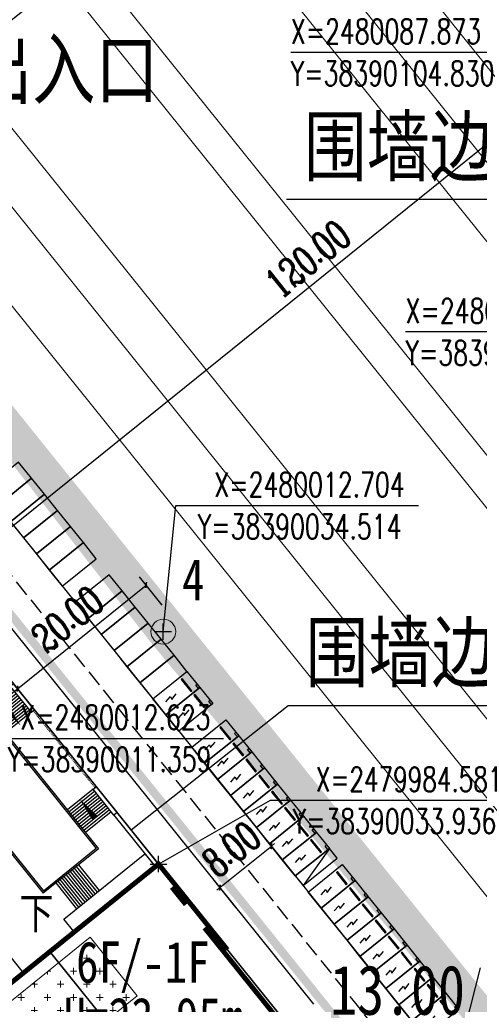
# Model space of a CAD drawing. Extents: x 38389316 to 38391210, y 2479116 to 2480544.
# Tile 28 of 68: x 38390017 to 38390073, y 2479968 to 2480087. Entities that reach past the tile are written whole.
import ezdxf
from ezdxf.enums import TextEntityAlignment as Align

# ---------------------------------------------------------------- set-up
doc = ezdxf.new("R2010")
doc.units = 0
doc.header["$LTSCALE"] = 2
for name, pattern in [('0', [0]), ('CENTER2', [1.125, 0.75, -0.125, 0.125, -0.125]), ('DASH', [0.35, 0.25, -0.1]), ('X2', [10, 8, -2])]:
    doc.linetypes.add(name, pattern=pattern)
doc.layers.get('0').update_dxf_attribs({"linetype": 'CONTINUOUS', "lineweight": 9})
doc.layers.get('Defpoints').update_dxf_attribs({"linetype": 'CONTINUOUS', "lineweight": 9})
for name, color, linetype in [('DIM_COOR', 3, 'CONTINUOUS'), ('DIM_ELEV', 3, 'CONTINUOUS'), ('DIM_SYMB', 3, 'CONTINUOUS'), ('DL_道路红线', 7, 'CONTINUOUS'), ('hongxian', 1, 'CONTINUOUS'), ('PUB_TEXT', 7, 'CONTINUOUS'), ('u-road', 4, 'CONTINUOUS'), ('U_室外车位', 3, 'CONTINUOUS'), ('围墙', 7, 'CENTER2'), ('建筑', 31, 'CONTINUOUS'), ('建筑占地', 3, 'CONTINUOUS'), ('建筑轮廓', 2, 'CONTINUOUS'), ('文字', 7, 'CONTINUOUS'), ('校内道路中线', 1, 'CONTINUOUS'), ('道路', 33, 'CONTINUOUS')]:
    doc.layers.add(name, color=color, linetype=linetype)
for name, color, linetype, lineweight in [('图框文字', 7, 'CONTINUOUS', 9), ('尺寸标注', 7, 'CONTINUOUS', 9), ('屋顶绿化线', 126, 'CONTINUOUS', 9), ('建筑控制线', 6, '0', 9), ('规划坐标', 7, 'CONTINUOUS', 9), ('路边线', 5, 'CONTINUOUS', 9)]:
    doc.layers.add(name, color=color, linetype=linetype, lineweight=lineweight)
doc.styles.add('-宋体', font='txt', dxfattribs={"width": 0.8})
doc.styles.add('_TCH_DIM', font='SIMPLEX', dxfattribs={"bigfont": 'GBCBIG'})
doc.styles.add('_TCH_LABEL_T3', font='COMPLEX', dxfattribs={"width": 0.705882, "bigfont": 'GBCBIG'})
doc.styles.add('DIMHT', font='simhei.ttf', dxfattribs={"width": 0.8})
doc.styles.add('中等线体', font='txt', dxfattribs={"width": 0.8})
doc.styles.add('宋体', font='txt', dxfattribs={"width": 0.8, "height": 8})
doc.dimstyles.new('_TCH_ARCH_M_M&&1', dxfattribs={"dimtxt": 1.275, "dimasz": 0.5, "dimexe": 1.25, "dimexo": 1.5, "dimgap": 0.6125, "dimtad": 1, "dimzin": 1, "dimdsep": 46, "dimtxsty": '_TCH_LABEL_T3', "dimblk": 'ARCHTICK', "dimcen": 0.09, "dimclrt": 7, "dimazin": 2, "dimtfac": 1, "dimtix": 1, "dimtmove": 2, "dimatfit": 3, "dimfxl": 1, "dimtolj": 1, "dimtzin": 0, "dimarcsym": 0})

# ---------------------------------------------------------------- blocks, each defined once
blk = doc.blocks.new('_ArchTick')
at = {"color": 0, "linetype": 'ByBlock', "const_width": 0.4}
blk.add_lwpolyline([(-0.5, -0.5), (0.5, 0.5)], dxfattribs=at)
blk = doc.blocks.new('*D78')
at = {"layer": 'Defpoints', "color": 0}
for p in [(38390054.94, 2480117.95), (38390057.26, 2480115.07), (38389994.95, 2480064.9)]:
    blk.add_point(p, dxfattribs=at)
at = {"layer": '尺寸标注', "color": 0, "lineweight": -2}
for p, q in [((38389992.62, 2480067.79), (38390054.94, 2480117.95)), ((38390056.32, 2480116.23), (38390054.15, 2480118.93)), ((38389994.01, 2480066.07), (38389991.84, 2480068.76))]:
    blk.add_line(p, q, dxfattribs=at)
at = {"layer": '尺寸标注', "color": 0, "lineweight": -2, "xscale": 0.5, "yscale": 0.5, "zscale": 0.5}
for p, rotation in [((38390054.94, 2480117.95), 38.83647369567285), ((38389992.62, 2480067.79), 218.8364736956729)]:
    blk.add_blockref('_ArchTick', p, dxfattribs=dict(at, rotation=rotation))
at = {"layer": '尺寸标注', "color": 7, "insert": (38390022.74, 2480095.72), "char_height": 3.5, "attachment_point": 5, "rotation": 38.8365, "style": '_TCH_LABEL_T3'}
blk.add_mtext('\\A1;80.00', dxfattribs=at)
blk = doc.blocks.new('*D80')
at = {"layer": 'Defpoints', "color": 0}
for p in [(38390100.47, 2480093.29), (38390103.39, 2480089.66), (38390009.92, 2480014.41)]:
    blk.add_point(p, dxfattribs=at)
at = {"layer": '尺寸标注', "color": 0, "lineweight": -2}
for p, q in [((38390102.45, 2480090.83), (38390099.69, 2480094.26)), ((38390007, 2480018.04), (38390100.47, 2480093.29)), ((38390008.97, 2480015.58), (38390006.21, 2480019.01))]:
    blk.add_line(p, q, dxfattribs=at)
at = {"layer": '尺寸标注', "color": 0, "lineweight": -2, "xscale": 0.5, "yscale": 0.5, "zscale": 0.5}
for p, rotation in [((38390100.47, 2480093.29), 38.83647369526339), ((38390007, 2480018.04), 218.8364736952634)]:
    blk.add_blockref('_ArchTick', p, dxfattribs=dict(at, rotation=rotation))
at = {"layer": '尺寸标注', "color": 7, "insert": (38390052.01, 2480057.8), "char_height": 3.5, "attachment_point": 5, "rotation": 38.8365, "style": '_TCH_LABEL_T3'}
blk.add_mtext('\\A1;120.00', dxfattribs=at)
blk = doc.blocks.new('*D133')
at = {"layer": 'Defpoints', "color": 0}
for p in [(38390014.53, 2480008.69), (38390016.85, 2480005.8), (38389955.64, 2479961.28)]:
    blk.add_point(p, dxfattribs=at)
at = {"layer": '尺寸标注', "color": 0, "lineweight": -2}
for p, q in [((38390015.47, 2480007.52), (38390017.64, 2480004.83)), ((38389957.96, 2479958.39), (38390016.85, 2480005.8)), ((38389956.58, 2479960.11), (38389958.75, 2479957.42))]:
    blk.add_line(p, q, dxfattribs=at)
at = {"layer": '尺寸标注', "color": 0, "lineweight": -2, "xscale": 0.5, "yscale": 0.5, "zscale": 0.5}
for p, rotation in [((38390016.85, 2480005.8), 38.83647354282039), ((38389957.96, 2479958.39), 218.8364735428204)]:
    blk.add_blockref('_ArchTick', p, dxfattribs=dict(at, rotation=rotation))
at = {"layer": '尺寸标注', "color": 7, "insert": (38389985.68, 2479984.24), "char_height": 3.5, "attachment_point": 5, "rotation": 38.8365, "style": '_TCH_LABEL_T3'}
blk.add_mtext('\\A1;75.60', dxfattribs=at)
blk = doc.blocks.new('A$C7AE81329')
at = {"layer": '建筑轮廓', "const_width": 0.6, "flags": 128}
for points in [[(42, 51), (75.6, 51), (75.6, 47.5), (75.1, 47.5), (75.1, 45.4), (75.6, 45.4), (75.6, 41.2), (75.1, 41.2), (75.1, 26.6)], [(42, 51), (75.6, 51), (75.6, 38), (75.1, 38), (75.1, 26.6)]]:
    blk.add_lwpolyline(points, dxfattribs=at)
blk = doc.blocks.new('*D207')
at = {"layer": 'Defpoints', "color": 0}
for p in [(38390047.6, 2479986.74), (38390050.49, 2479983.15), (38390044.26, 2479978.13)]:
    blk.add_point(p, dxfattribs=at)
at = {"layer": '尺寸标注', "color": 0, "lineweight": -2}
for p, q in [((38390049.55, 2479984.31), (38390046.81, 2479987.72)), ((38390047.6, 2479986.74), (38390047.99, 2479987.06)), ((38390041.36, 2479981.73), (38390047.6, 2479986.74)), ((38390043.32, 2479979.3), (38390040.58, 2479982.7)), ((38390041.36, 2479981.73), (38390040.98, 2479981.41))]:
    blk.add_line(p, q, dxfattribs=at)
at = {"layer": '尺寸标注', "color": 0, "lineweight": -2, "xscale": 0.5, "yscale": 0.5, "zscale": 0.5}
for p, rotation in [((38390047.6, 2479986.74), 218.8364953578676), ((38390041.36, 2479981.73), 38.83649535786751)]:
    blk.add_blockref('_ArchTick', p, dxfattribs=dict(at, rotation=rotation))
at = {"layer": '尺寸标注', "color": 7, "insert": (38390042.76, 2479986.38), "char_height": 3.5, "attachment_point": 5, "rotation": 38.8365, "style": '_TCH_LABEL_T3'}
blk.add_mtext('\\A1;8.00', dxfattribs=at)
blk = doc.blocks.new('*D217')
at = {"layer": 'Defpoints', "color": 0}
for p in [(38390032.43, 2480018.34), (38390035.32, 2480014.74), (38390019.75, 2480002.2)]:
    blk.add_point(p, dxfattribs=at)
at = {"layer": '尺寸标注', "color": 0, "lineweight": -2}
for p, q in [((38390034.38, 2480015.91), (38390031.64, 2480019.32)), ((38390016.85, 2480005.8), (38390032.43, 2480018.34)), ((38390018.81, 2480003.37), (38390016.07, 2480006.77))]:
    blk.add_line(p, q, dxfattribs=at)
at = {"layer": '尺寸标注', "color": 0, "lineweight": -2, "xscale": 0.5, "yscale": 0.5, "zscale": 0.5}
for p, rotation in [((38390032.43, 2480018.34), 38.83649536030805), ((38390016.85, 2480005.8), 218.836495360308)]:
    blk.add_blockref('_ArchTick', p, dxfattribs=dict(at, rotation=rotation))
at = {"layer": '尺寸标注', "color": 7, "insert": (38390022.92, 2480014.21), "char_height": 3.5, "attachment_point": 5, "rotation": 38.8365, "style": '_TCH_LABEL_T3'}
blk.add_mtext('\\A1;20.00', dxfattribs=at)
blk = doc.blocks.new('A$C53DE62AB')
at = {"layer": '道路'}
for p, q in [((7580, 33000), (7580, 29000)), ((7900, 33000), (7900, 29000)), ((8220, 33000), (8220, 29000)), ((8540, 33000), (8540, 29000)), ((8860, 33000), (8860, 29000)), ((9180, 33000), (9180, 29000)), ((9500, 33000), (9500, 29000)), ((9820, 33000), (9820, 29000)), ((10140, 33000), (10140, 29000)), ((10460, 33000), (10460, 29000)), ((10780, 33000), (10780, 29000)), ((11100, 33000), (11100, 29000)), ((500, 26500), (4500, 26500)), ((500, 26180), (4500, 26180)), ((500, 25860), (4500, 25860)), ((500, 25540), (4500, 25540)), ((500, 25220), (4500, 25220)), ((500, 24900), (4500, 24900)), ((500, 24580), (4500, 24580)), ((500, 24260), (4500, 24260)), ((500, 23940), (4500, 23940)), ((500, 23620), (4500, 23620)), ((500, 23300), (4500, 23300)), ((500, 22980), (4500, 22980)), ((500, 11020), (4500, 11020)), ((500, 10700), (4500, 10700)), ((500, 10380), (4500, 10380)), ((500, 10060), (4500, 10060)), ((500, 9740), (4500, 9740)), ((500, 9420), (4500, 9420)), ((500, 9100), (4500, 9100)), ((500, 8780), (4500, 8780)), ((500, 8460), (4500, 8460)), ((500, 8140), (4500, 8140)), ((500, 7820), (4500, 7820)), ((500, 7500), (4500, 7500)), ((7580, 1000), (7580, 5000)), ((7900, 1000), (7900, 5000)), ((8220, 1000), (8220, 5000)), ((8540, 1000), (8540, 5000)), ((8860, 1000), (8860, 5000)), ((9180, 1000), (9180, 5000)), ((9500, 1000), (9500, 5000)), ((9820, 1000), (9820, 5000)), ((10140, 1000), (10140, 5000)), ((10460, 1000), (10460, 5000)), ((10780, 1000), (10780, 5000)), ((11100, 1000), (11100, 5000))]:
    blk.add_line(p, q, dxfattribs=at)
for points in [[(500, 27000), (500, 35000), (-1, 34999), (0, 27000)], [(0, 27000), (500, 27000), (500, 22980), (0, 22980)], [(0, 7000), (500, 7000), (500, 11020), (0, 11020)], [(500, 7000), (500, -1000), (-1, -999), (0, 7000)]]:
    blk.add_lwpolyline(points, close=True, dxfattribs=at)
for points in [[(13099, 33000), (13099, 35000), (500, 35000), (500, 33000), (13099, 33000)], [(13099, 29000), (4500, 29000), (4500, 5000), (13099, 5000)], [(12900, 28800), (4700, 28800), (4700, 5200), (12899, 5200)], [(12900, 29000), (12899, 5000)], [(13100, 29000), (13099, 5000)], [(13099, -1000), (13099, 1000), (500, 1000), (500, -1000), (13099, -1000)]]:
    blk.add_lwpolyline(points, dxfattribs=at)
at = {"layer": '道路', "linetype": 'DASH', "ltscale": 1.5}
for points in [[(0, 22980), (0, 11020)], [(200, 22980), (200, 11020)]]:
    blk.add_lwpolyline(points, dxfattribs=at)
blk = doc.blocks.new('uiiatguaukjb')
at = {"layer": '路边线', "color": 33, "flags": 128}
for points in [[(38390043.54, 2480118.56), (38390288.6, 2479814.16)], [(38389994.47, 2480079.05), (38390240.12, 2479773.92)]]:
    blk.add_lwpolyline(points, dxfattribs=at)
at = {"layer": '路边线', "color": 0, "flags": 128}
for points in [[(38390020.55, 2480100.07), (38390265.91, 2479795.3)], [(38390049.05, 2480100.1), (38390124.3, 2480006.63)], [(38390017.43, 2480097.56), (38390262.82, 2479792.76)], [(38390044.38, 2480096.33), (38390119.63, 2480002.86)], [(38390016.17, 2480073.62), (38390091.42, 2479980.15)], [(38390011.49, 2480069.86), (38390086.75, 2479976.39)]]:
    blk.add_lwpolyline(points, dxfattribs=at)
blk = doc.blocks.new('A$C378C381B')
at = {"layer": 'U_室外车位', "color": 143}
for p, q in [((2.5, 5.3, 0), (0, 5.3, 0)), ((0, 5.3, 0), (0, 0, 0)), ((2.5, 0, 0), (2.5, 5.3, 0)), ((1.26, 4.28, 0), (1.11, 3.45, 0)), ((1.11, 3.45, 0), (1.48, 3.56, 0)), ((1.48, 3.56, 0), (1.3, 2.71, 0)), ((0, 0, 0), (2.5, 0, 0)), ((0.3, 1, 0), (0.3, 1.16, 0)), ((0.3, 1.16, 0), (2.2, 1.16, 0)), ((2.2, 1, 0), (0.3, 1, 0)), ((2.5, 0.21, 0), (1.96, 0.21, 0)), ((1.96, 0.21, 0), (1.96, 0, 0)), ((1.96, 0, 0), (2.5, 0, 0)), ((2.2, 1.16, 0), (2.2, 1, 0)), ((2.5, 0, 0), (2.5, 0.21, 0))]:
    blk.add_line(p, q, dxfattribs=at)
blk = doc.blocks.new('A$C76C23CDA')
at = {"layer": '屋顶绿化线'}
h = blk.add_hatch(dxfattribs=at)
h.set_pattern_fill('CROSS', color=256, style=0)
h.set_pattern_definition([(218.837284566, (31458374325.5, 22143120606.5), (-2232.08987889, 241.01301325), [793.75, -2381.25]), (128.837284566, (31458374265.2, 22143120048.5), (241.01301325, 2232.08987889), [793.75, -2381.25])])
h.paths.add_polyline_path([(10300, 38500), (30200, 38500), (30200, 47600), (10300, 47600)])
h.paths.add_polyline_path([(42000, 47600), (71900, 47600), (71900, 38500), (42000, 38500)])
edge = h.paths.add_edge_path()
edge.add_line((30200, 0), (0, 0))
edge.add_line((0, 0), (0, 9600))
edge.add_line((0, 9600), (30200, 9600))
edge.add_line((30200, 9600), (30200, 0))
h.paths.add_polyline_path([(71900, 0), (42000, 0), (42000, 9600), (55800, 9600), (55800, 11200), (71900, 11200)])
blk.add_lwpolyline([(10300, 38500), (30200, 38500), (30200, 47600), (10300, 47600)], close=True, dxfattribs=at)

msp = doc.modelspace()

# ---------------------------------------------------------------- linework, layer by layer
at = {"layer": 'DIM_COOR', "color": 3}
for p, q in [((38390079.218, 2480082.777), (38390049.958, 2480082.777)), ((38390093.556, 2480048.959), (38390063.856, 2480048.959)), ((38390034.514, 2480012.704), (38390036.034, 2480027.944)), ((38390036.034, 2480027.944), (38390065.404, 2480027.944)), ((38390034.514, 2480011.704), (38390034.514, 2480013.704)), ((38390033.514, 2480012.704), (38390035.514, 2480012.704)), ((38390013.082, 2479999.792), (38390041.792, 2479999.792)), ((38390033.936, 2479984.581), (38390047.489, 2479992.294)), ((38390047.489, 2479992.294), (38390077.079, 2479992.294)), ((38390032.936, 2479984.581), (38390034.936, 2479984.581)), ((38390033.936, 2479983.581), (38390033.936, 2479985.581)), ((38390065.918, 2479944.855), (38390072.923, 2479972.02))]:
    msp.add_line(p, q, dxfattribs=at)
at = {"layer": 'DIM_SYMB', "color": 0, "flags": 128}
for points in [[(38390108.778, 2480082.968), (38390089.845, 2480064.984), (38390049.434, 2480064.984)], [(38390030.61, 2479988.712), (38390049.649, 2480003.776), (38390085.146, 2480003.776)]]:
    msp.add_lwpolyline(points, dxfattribs=at)
at = {"layer": 'DIM_SYMB', "color": 3}
for points in [[(38390004.861, 2480002.258, 0, 0, 0), (38390011.92, 2480007.938, 0, 0, 0), (38390017.255, 2480001.311, 0, 0.8, 0), (38390015.374, 2480003.647, 0, 0, 0)], [(38390022.089, 2479980.18, 0, 0, 0), (38390029.477, 2479986.131, 0, 0, 0), (38390024.357, 2479992.489, 0, 0.8, 0), (38390026.239, 2479990.153, 0, 0, 0)]]:
    msp.add_lwpolyline(points, format="xyseb", dxfattribs=at)
at = {"layer": 'DL_道路红线', "color": 192, "ltscale": 10, "const_width": 2, "flags": 128}
msp.add_lwpolyline([(38390013.723, 2480041.576, 0.0002237), (38390014.587, 2480040.502), (38390233.578, 2479768.488, 0.0232733), (38390273.038, 2479723.892), (38390323.466, 2479671.981, -0.0503962), (38390468.344, 2479489.186, -0.0503962)], format="xyb", dxfattribs=at)
at = {"layer": 'hongxian', "linetype": 'CENTER2', "ltscale": 10, "const_width": 4, "flags": 128}
msp.add_lwpolyline([(38389895.821, 2480028.193), (38389931.464, 2480063.836), (38389967.107, 2480099.478), (38390034.514, 2480012.704), (38390085.513, 2479951.337), (38390109.125, 2479922.008), (38390099.174, 2479835.353), (38390090.018, 2479755.614), (38390089.574, 2479753.321), (38390087.685, 2479746.141), (38390087.168, 2479744.568), (38390086.821, 2479743.508), (38390085.995, 2479741.198), (38390084.384, 2479737.279), (38390082.352, 2479732.869), (38390079.285, 2479727.323), (38390075.397, 2479721.295), (38390071.094, 2479715.722), (38390066.159, 2479710.286), (38390059.432, 2479704.206), (38390057.516, 2479702.804), (38390006.515, 2479673.75), (38389771.971, 2479540.139), (38389769.573, 2479540.772), (38389767.541, 2479540.37), (38389758.715, 2479556.815), (38389776.68, 2479567.049), (38389761.772, 2479593.219), (38389796.421, 2479704.964), (38389796.94, 2479706.639), (38389842.037, 2479730.453), (38389853.283, 2479766.864), (38389829.5, 2479811.903), (38389838.213, 2479840.143), (38389838.15, 2479841.287), (38389843.69, 2479859.24), (38389845.083, 2479858.07), (38389849.696, 2479873.099), (38389860.511, 2479908.069), (38389859.262, 2479908.421), (38389858.906, 2479908.553), (38389859.977, 2479912.025), (38389862.629, 2479920.62)], close=True, dxfattribs=at)
at = {"layer": 'u-road', "flags": 128}
for points in [[(38390004.083, 2480067.104), (38390004.083, 2480067.104, 0.3419817), (38389989.787, 2480070.511), (38389989.787, 2480070.511, 0.4903091), (38389987.587, 2480061.282), (38390058.958, 2479972.632)], [(38390052.726, 2479967.615), (38389984.999, 2480051.74, 0.4142162), (38389968.126, 2480053.562), (38389920.144, 2480014.932, 0.4142095), (38389918.322, 2479998.06), (38389940.647, 2479970.329)]]:
    msp.add_lwpolyline(points, format="xyb", dxfattribs=at)
msp.add_lwpolyline([(38390058.958, 2479972.631), (38390074.793, 2479952.963)], dxfattribs=at)
at = {"layer": 'U_室外车位'}
for points in [[(38390012.866, 2480029.883), (38390014.434, 2480027.935), (38390018.563, 2480031.259), (38390016.995, 2480033.206)], [(38390014.434, 2480027.935), (38390016.002, 2480025.988), (38390020.13, 2480029.312), (38390018.563, 2480031.259)], [(38390016.002, 2480025.988), (38390017.57, 2480024.041), (38390021.698, 2480027.364), (38390020.13, 2480029.312)], [(38390017.57, 2480024.041), (38390019.137, 2480022.093), (38390023.266, 2480025.417), (38390021.698, 2480027.364)], [(38390019.137, 2480022.093), (38390020.705, 2480020.146), (38390024.834, 2480023.47), (38390023.266, 2480025.417)], [(38390020.705, 2480020.146), (38390022.273, 2480018.199), (38390026.401, 2480021.522), (38390024.834, 2480023.47)], [(38390023.841, 2480016.251), (38390025.408, 2480014.304), (38390029.537, 2480017.628), (38390027.969, 2480019.575)], [(38390025.408, 2480014.304), (38390026.976, 2480012.357), (38390031.105, 2480015.68), (38390029.537, 2480017.628)], [(38390026.976, 2480012.357), (38390028.544, 2480010.409), (38390032.672, 2480013.733), (38390031.105, 2480015.68)], [(38390028.544, 2480010.409), (38390030.112, 2480008.462), (38390034.24, 2480011.786), (38390032.672, 2480013.733)], [(38390030.112, 2480008.462), (38390031.68, 2480006.515), (38390035.808, 2480009.838), (38390034.24, 2480011.786)], [(38390031.68, 2480006.515), (38390033.247, 2480004.567), (38390037.376, 2480007.891), (38390035.808, 2480009.838)]]:
    msp.add_lwpolyline(points, close=True, dxfattribs=at)
at = {"layer": '围墙', "linetype": 'DASH', "ltscale": 6, "const_width": 0.2, "flags": 128}
msp.add_lwpolyline([(38390011.359, 2480012.623), (38390033.935, 2479984.581)], dxfattribs=at)
at = {"layer": '建筑', "color": 152, "linetype": 'DASH', "ltscale": 10, "const_width": 0.2, "flags": 128}
msp.add_lwpolyline([(38390033.935, 2479984.581), (38390020.771, 2479973.983), (38390052.754, 2479934.258), (38390065.917, 2479944.856)], close=True, dxfattribs=at)
at = {"layer": '建筑占地', "color": 6, "flags": 128}
msp.add_lwpolyline([(38389979.389, 2480052.332), (38390011.372, 2480012.607), (38389985.2, 2479991.536), (38389982.159, 2479995.313), (38389975.615, 2479990.046), (38389978.612, 2479986.324), (38389959.028, 2479970.465), (38389981.604, 2479942.423), (38390001.233, 2479958.226), (38390004.274, 2479954.449), (38390010.817, 2479959.716), (38390007.776, 2479963.494), (38390033.948, 2479984.565), (38390065.931, 2479944.84), (38390039.759, 2479923.769), (38390036.717, 2479927.547), (38390030.174, 2479922.279), (38390033.216, 2479918.501), (38390007.044, 2479897.43), (38389920.502, 2480004.922), (38389946.674, 2480025.993), (38389949.716, 2480022.216), (38389956.259, 2480027.483), (38389953.217, 2480031.261)], close=True, dxfattribs=at)
at = {"layer": '建筑控制线', "linetype": 'X2', "const_width": 1, "flags": 128}
msp.add_lwpolyline([(38389960.223, 2480084.109), (38390013.139, 2480018.381), (38390070.455, 2479947.187), (38390071.469, 2479945.682), (38390071.891, 2479945.057), (38390072.636, 2479943.412), (38390087.37, 2479925.111)], dxfattribs=at)
at = {"layer": '校内道路中线', "color": 10, "linetype": 'DASH', "ltscale": 4, "flags": 128}
msp.add_lwpolyline([(38389978.081, 2480066.712), (38390072.147, 2479949.871)], dxfattribs=at)
at = {"layer": '规划坐标', "color": 7, "linetype": 'Continuous'}
msp.add_circle((38390034.514, 2480012.704), 1.5, dxfattribs=at)
at = {"layer": '道路'}
msp.add_lwpolyline([(38390050.493, 2479983.147), (38390050.493, 2479983.147), (38390054.62, 2479986.47), (38390054.62, 2479986.47), (38390050.492, 2479983.147), (38390051.433, 2479981.978), (38390055.561, 2479985.302), (38390054.62, 2479986.47), (38390051.433, 2479981.978)], dxfattribs=at)
at = {"layer": '道路', "flags": 128}
msp.add_lwpolyline([(38390017.578, 2479971.411), (38390010.366, 2479980.369)], dxfattribs=at)

# ---------------------------------------------------------------- block references
at = {"layer": 'U_室外车位', "color": 143, "extrusion": (1.42102e-07, -8.8676e-08, 1), "xscale": -1, "rotation": 128.8367281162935}
for p in [(38390037.376, 2480007.891, 5.235), (38390038.943, 2480005.944, 5.235), (38390042.079, 2480002.049, 5.235), (38390043.647, 2480000.102, 5.235), (38390045.214, 2479998.154, 5.235), (38390046.782, 2479996.207, 5.235), (38390048.35, 2479994.26, 5.235), (38390049.918, 2479992.312, 5.235), (38390051.485, 2479990.365, 5.235), (38390053.053, 2479988.418, 5.235), (38390056.189, 2479984.523, 5.235), (38390057.757, 2479982.576, 5.235), (38390059.324, 2479980.628, 5.235), (38390060.892, 2479978.681, 5.235), (38390062.46, 2479976.734, 5.235), (38390064.028, 2479974.786, 5.235), (38390065.595, 2479972.839, 5.235), (38390067.163, 2479970.892, 5.235), (38390068.731, 2479968.944, 5.235)]:
    msp.add_blockref('A$C378C381B', p, dxfattribs=at)
at = {"layer": '屋顶绿化线', "xscale": -0.0009999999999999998, "yscale": 0.001, "zscale": 0.001, "rotation": 38.83728456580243}
msp.add_blockref('A$C76C23CDA', (38390063.527, 2479945.114), dxfattribs=at)
at = {"layer": '建筑轮廓', "rotation": 38.8372698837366}
msp.add_blockref('A$C7AE81329', (38390007.03, 2479897.446), dxfattribs=at)
at = {"layer": '路边线', "color": 0}
msp.add_blockref('uiiatguaukjb', (0, 0), dxfattribs=at)
at = {"layer": '道路', "xscale": -0.001, "yscale": 0.001, "zscale": 0.001, "rotation": 38.83646750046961}
msp.add_blockref('A$C53DE62AB', (38390033.306, 2479985.36), dxfattribs=at)

# ---------------------------------------------------------------- texts
at = {"layer": 'DIM_ELEV', "color": 10, "style": '-宋体', "width": 0.8}
msp.add_text('13.00', height=6, rotation=0.00001, dxfattribs=at).set_placement((38390054.722, 2479966.347))
at = {"layer": 'DIM_SYMB', "color": 0, "style": '宋体', "width": 0.8}
for p in [(38390066.789, 2480067.917), (38390067.003, 2480006.708)]:
    msp.add_text('围墙边线', height=7, dxfattribs=at).set_placement(p, align=Align.CENTER)
at = {"layer": 'PUB_TEXT', "color": 7, "style": '_TCH_DIM', "width": 0.705882}
for s, p in [('X=2480087.873', (38390049.958, 2480083.827)), ('Y=38390104.830', (38390049.958, 2480078.752)), ('X=2480012.623', (38390017.192, 2480000.842)), ('Y=38390011.359', (38390015.692, 2479995.767)), ('X=2479984.581', (38390052.979, 2479993.344)), ('Y=38390033.936', (38390050.179, 2479988.269))]:
    msp.add_text(s, height=2.975, dxfattribs=at).set_placement(p)
at = {"layer": 'PUB_TEXT', "color": 7}
for s, height, style, width, p in [('X=2480069.381', 2.975, '_TCH_DIM', 0.705882, (38390063.856, 2480050.009)), ('Y=38390094.042', 2.975, '_TCH_DIM', 0.705882, (38390063.856, 2480044.934)), ('X=2480012.704', 2.975, '_TCH_DIM', 0.705882, (38390040.704, 2480028.994)), ('Y=38390034.514', 2.975, '_TCH_DIM', 0.705882, (38390038.704, 2480023.919)), ('下', 3.797, '宋体', 0.8, (38390017.073, 2479976.739))]:
    msp.add_text(s, height=height, rotation=0.00001, dxfattribs=dict(at, style=style, width=width)).set_placement(p)
at = {"layer": '图框文字', "color": 7, "style": 'DIMHT', "width": 0.8}
msp.add_text('西校区出入口', height=7, dxfattribs=at).set_placement((38389988.092, 2480077.273))
at = {"layer": '文字', "style": '中等线体', "width": 0.8}
for s, p in [('6F', (38390023.952, 2479970.218)), ('/-1F', (38390029.252, 2479970.218)), ('H=23.95m', (38390022.438, 2479963.43))]:
    msp.add_text(s, height=5, dxfattribs=at).set_placement(p)
at = {"layer": '规划坐标', "color": 7, "linetype": 'Continuous', "style": '宋体', "width": 0.8}
msp.add_text('4', height=5, dxfattribs=at).set_placement((38390038.139, 2480018.994), align=Align.MIDDLE)

# ---------------------------------------------------------------- dimensions: what is measured, and where the dimension line sits
at = {"layer": '尺寸标注', "color": 3}
for base, p1, p2, picture, middle in [((38390054.938, 2480117.953), (38389994.947, 2480064.898), (38390057.262, 2480115.066), '*D78', (38390022.738, 2480095.715)), ((38390100.471, 2480093.288), (38390009.915, 2480014.412), (38390103.388, 2480089.665), '*D80', (38390052.01, 2480057.804)), ((38390016.851, 2480005.801), (38389955.639, 2479961.279), (38390014.527, 2480008.688), '*D133', (38389985.683, 2479984.239))]:
    dim = msp.add_linear_dim(base=base, p1=p1, p2=p2, angle=38.83647, dimstyle='_TCH_ARCH_M_M&&1', override={"dimtxt": 3.5, "dimgap": 1}, dxfattribs=at)
    dim.commit()
    dim.dimension.update_dxf_attribs({"geometry": picture, "text_midpoint": middle, "dimtype": 129})
for p1, p2, picture, middle in [((38390019.747, 2480002.204), (38390035.324, 2480014.744), '*D217', (38390022.915, 2480014.213)), ((38390044.261, 2479978.13), (38390050.492, 2479983.146), '*D207', (38390042.756, 2479986.377))]:
    dim = msp.add_aligned_dim(p1=p1, p2=p2, distance=4.618, dimstyle='_TCH_ARCH_M_M&&1', override={"dimtxt": 3.5, "dimgap": 1}, dxfattribs=at)
    dim.commit()
    dim.dimension.update_dxf_attribs({"geometry": picture, "text_midpoint": middle})

doc.saveas('drawing.dxf')
